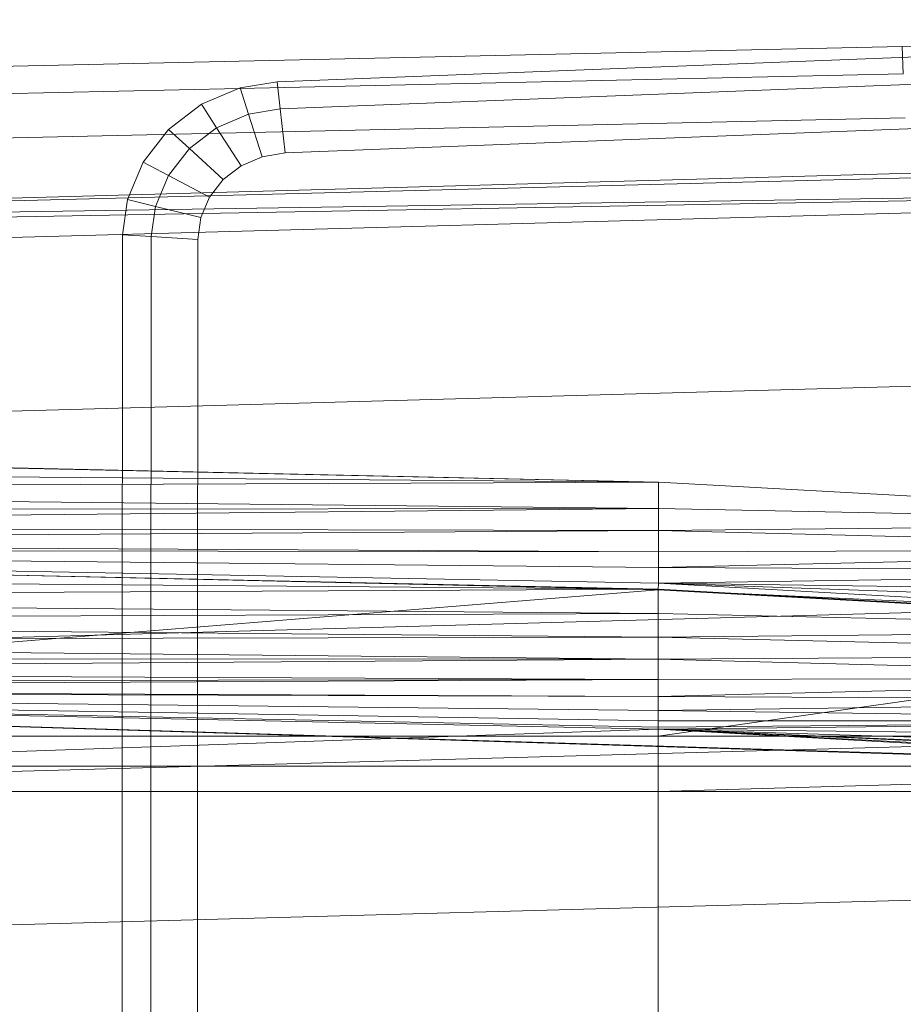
# Model space of a CAD drawing. Header units: metres. Extents: x 391.1 to 427.5, y 12.7 to 28.4.
# Tile 58 of 135: x 407.736 to 407.872, y 26.345 to 26.498. Entities that reach past the tile are written whole.
import ezdxf

# ---------------------------------------------------------------- set-up
doc = ezdxf.new("R2010")
doc.units = ezdxf.units.M
doc.layers.add('A-DETL-____-MBND', color=7, linetype='Continuous', lineweight=18)
doc.layers.add('A-GENM-____-OTLN', color=7, linetype='Continuous', lineweight=18)

# ---------------------------------------------------------------- blocks, each defined once
blk = doc.blocks.new('Family - LONDR55-XX_ZZ-ARQ-CAA-M3D-Londres55-154724-04_PCI_P1')
at = {"layer": 'A-DETL-____-MBND', "color": 253, "true_color": 0xaaaaaa}
for p, q in [((0.02769, 0.72747), (0.02057, 0.40793)), ((0.02769, 0.72747), (0.02057, 0.40793)), ((0.03191, 0.72725), (0.02479, 0.40776)), ((0.03191, 0.72725), (0.02479, 0.40776)), ((0.03874, 0.72691), (0.03162, 0.40749)), ((0.03874, 0.72691), (0.03162, 0.40749)), ((0.03494, 0.21652), (0.04902, 0.7262)), ((0.04902, 0.7262), (0.03612, 0.21652)), ((0.04902, 0.7262), (0.04107, 0.21652)), ((0.0502, 0.7262), (0.04107, 0.21652)), ((0.05515, 0.7262), (0.04107, 0.21652)), ((0.08204, 0.7262), (0.06796, 0.21652)), ((0.08802, 0.44565), (0.08189, 0.7262)), ((0.10461, 0.44571), (0.09848, 0.7262)), ((0.11707, 0.7262), (0.10299, 0.21652)), ((0.13782, 0.7262), (0.12375, 0.21652)), ((0.16159, 0.7262), (0.14752, 0.21652)), ((0.08202, 0.72555), (0.08802, 0.44565)), ((0.08202, 0.72555), (0.08802, 0.44565)), ((0.08578, 0.72555), (0.08802, 0.44565)), ((0.08578, 0.72555), (0.08802, 0.44565)), ((0.0892, 0.72555), (0.08802, 0.44565)), ((0.08802, 0.44565), (0.0892, 0.72555)), ((0.0892, 0.72555), (0.09212, 0.44566)), ((0.0892, 0.72555), (0.09212, 0.44566)), ((0.09248, 0.72555), (0.09212, 0.44566)), ((0.09212, 0.44566), (0.09248, 0.72555)), ((0.09212, 0.44566), (0.09491, 0.72555)), ((0.09212, 0.44566), (0.09491, 0.72555)), ((0.09491, 0.72555), (0.09554, 0.44566)), ((0.09491, 0.72555), (0.09554, 0.44566)), ((0.09737, 0.72555), (0.09554, 0.44566)), ((0.09554, 0.44566), (0.09737, 0.72555)), ((0.09737, 0.72555), (0.09882, 0.44566)), ((0.09737, 0.72555), (0.09882, 0.44566)), ((0.09837, 0.72555), (0.09882, 0.44566)), ((0.09837, 0.72555), (0.10126, 0.44566)), ((0.09837, 0.72555), (0.09882, 0.44566)), ((0.09837, 0.72555), (0.10371, 0.44566)), ((0.09837, 0.72555), (0.10126, 0.44566)), ((0.09837, 0.72555), (0.10471, 0.44572)), ((0.09837, 0.72555), (0.10371, 0.44566)), ((0.09837, 0.72555), (0.10471, 0.44572)), ((0.09861, 0.7256), (0.10461, 0.44571)), ((0.09861, 0.7256), (0.10461, 0.44571)), ((0.10238, 0.7256), (0.10461, 0.44571)), ((0.10238, 0.7256), (0.10461, 0.44571)), ((0.10604, 0.7256), (0.10461, 0.44571)), ((0.10461, 0.44571), (0.10604, 0.7256)), ((0.12737, 0.72561), (0.10471, 0.44572)), ((0.10471, 0.44572), (0.12737, 0.72561)), ((0.10604, 0.7256), (0.10839, 0.44571)), ((0.10604, 0.7256), (0.10839, 0.44571)), ((0.10947, 0.7256), (0.10839, 0.44571)), ((0.10839, 0.44571), (0.10947, 0.7256)), ((0.10947, 0.7256), (0.11204, 0.44571)), ((0.10947, 0.7256), (0.11204, 0.44571)), ((0.11257, 0.7256), (0.11204, 0.44571)), ((0.11204, 0.44571), (0.11257, 0.7256)), ((0.11257, 0.7256), (0.11547, 0.44571)), ((0.11257, 0.7256), (0.11547, 0.44571)), ((0.11525, 0.7256), (0.11547, 0.44571)), ((0.11525, 0.7256), (0.11547, 0.44571)), ((0.11742, 0.7256), (0.11547, 0.44571)), ((0.11547, 0.44571), (0.11742, 0.7256)), ((0.11742, 0.7256), (0.11858, 0.44571)), ((0.11742, 0.7256), (0.11858, 0.44571)), ((0.11902, 0.7256), (0.11858, 0.44571)), ((0.11858, 0.44571), (0.11902, 0.7256)), ((0.11858, 0.44571), (0.12, 0.7256)), ((0.11858, 0.44571), (0.12, 0.7256)), ((0.12, 0.7256), (0.12125, 0.44571)), ((0.12, 0.7256), (0.12125, 0.44571)), ((0.12032, 0.7256), (0.12632, 0.44571)), ((0.12032, 0.7256), (0.12125, 0.44571)), ((0.12032, 0.7256), (0.12343, 0.44571)), ((0.12032, 0.7256), (0.12125, 0.44571)), ((0.12032, 0.7256), (0.12503, 0.44571)), ((0.12032, 0.7256), (0.12343, 0.44571)), ((0.12032, 0.7256), (0.12601, 0.44571)), ((0.12032, 0.7256), (0.12503, 0.44571)), ((0.12032, 0.7256), (0.12632, 0.44571)), ((0.12032, 0.7256), (0.12601, 0.44571)), ((0.12032, 0.7256), (0.12632, 0.44571)), ((0.12032, 0.7256), (0.13594, 0.21593)), ((0.12032, 0.7256), (0.12632, 0.44571)), ((0.12032, 0.7256), (0.13594, 0.21593)), ((0.12032, 0.7256), (0.13646, 0.2042)), ((0.13594, 0.72561), (0.12632, 0.44571)), ((0.12632, 0.44571), (0.13594, 0.72561)), ((0.12737, 0.72561), (0.12737, 0.44571)), ((0.12737, 0.72561), (0.12737, 0.44571)), ((0.13205, 0.72561), (0.13205, 0.44571)), ((0.13205, 0.72561), (0.13205, 0.44571)), ((0.13594, 0.72561), (0.13594, 0.44571)), ((0.13594, 0.72561), (0.13594, 0.44571)), ((0.13594, 0.44571), (0.13594, 0.72561)), ((0.13594, 0.72561), (0.13594, 0.44571)), ((0.03847, 0.52548), (0.04426, 0.52793)), ((0.03847, 0.52548), (0.04426, 0.52793)), ((0.04426, 0.52793), (0.04975, 0.52867)), ((0.04426, 0.52793), (0.04975, 0.52867)), ((0.04426, 0.52793), (0.04534, 0.52359)), ((0.04534, 0.52359), (0.04426, 0.52793)), ((0.04975, 0.52867), (0.12668, 0.52871)), ((0.04975, 0.52867), (0.12668, 0.52871)), ((0.04975, 0.52867), (0.05002, 0.52422)), ((0.05002, 0.52422), (0.04975, 0.52867)), ((0.12668, 0.52871), (0.27914, 0.52871)), ((0.12668, 0.52871), (0.27914, 0.52871)), ((0.03345, 0.52157), (0.03847, 0.52548)), ((0.03345, 0.52157), (0.03847, 0.52548)), ((0.03847, 0.52548), (0.04055, 0.52156)), ((0.04055, 0.52156), (0.03847, 0.52548)), ((0.04055, 0.52156), (0.04534, 0.52359)), ((0.04055, 0.52156), (0.04534, 0.52359)), ((0.04534, 0.52359), (0.05002, 0.52422)), ((0.04534, 0.52359), (0.05002, 0.52422)), ((0.04534, 0.52359), (0.04707, 0.51657)), ((0.04707, 0.51657), (0.04534, 0.52359)), ((0.05002, 0.52422), (0.12668, 0.52427)), ((0.05002, 0.52422), (0.12668, 0.52427)), ((0.05002, 0.52422), (0.05045, 0.51703)), ((0.05045, 0.51703), (0.05002, 0.52422)), ((0.12668, 0.52427), (0.27914, 0.52427)), ((0.12668, 0.52427), (0.27914, 0.52427)), ((0.02953, 0.51645), (0.03345, 0.52157)), ((0.02953, 0.51645), (0.03345, 0.52157)), ((0.03345, 0.52157), (0.0364, 0.51833)), ((0.0364, 0.51833), (0.03345, 0.52157)), ((0.0364, 0.51833), (0.04055, 0.52156)), ((0.0364, 0.51833), (0.04055, 0.52156)), ((0.04055, 0.52156), (0.04391, 0.51523)), ((0.04391, 0.51523), (0.04055, 0.52156)), ((0.03316, 0.5141), (0.0364, 0.51833)), ((0.03316, 0.5141), (0.0364, 0.51833)), ((0.0364, 0.51833), (0.04118, 0.5131)), ((0.04118, 0.5131), (0.0364, 0.51833)), ((0.05045, 0.51703), (0.04707, 0.51657)), ((0.05045, 0.51703), (0.04707, 0.51657)), ((0.04707, 0.51657), (0.05045, 0.51703)), ((0.05045, 0.51703), (0.04707, 0.51657)), ((0.12668, 0.51707), (0.05045, 0.51703)), ((0.12668, 0.51707), (0.05045, 0.51703)), ((0.05045, 0.51703), (0.12668, 0.51707)), ((0.12668, 0.51707), (0.05045, 0.51703)), ((0.27914, 0.51707), (0.12668, 0.51707)), ((0.27914, 0.51707), (0.12668, 0.51707)), ((0.12668, 0.51707), (0.27914, 0.51707)), ((0.27914, 0.51707), (0.12668, 0.51707)), ((0.02697, 0.51046), (0.02953, 0.51645)), ((0.02697, 0.51046), (0.02953, 0.51645)), ((0.02953, 0.51645), (0.03316, 0.5141)), ((0.03316, 0.5141), (0.02953, 0.51645)), ((0.04707, 0.51657), (0.04391, 0.51523)), ((0.04707, 0.51657), (0.04391, 0.51523)), ((0.04391, 0.51523), (0.04707, 0.51657)), ((0.04707, 0.51657), (0.04391, 0.51523)), ((0.03104, 0.50915), (0.03316, 0.5141)), ((0.03104, 0.50915), (0.03316, 0.5141)), ((0.03316, 0.5141), (0.03904, 0.51031)), ((0.03904, 0.51031), (0.03316, 0.5141)), ((0.04391, 0.51523), (0.04118, 0.5131)), ((0.04391, 0.51523), (0.04118, 0.5131)), ((0.04118, 0.5131), (0.04391, 0.51523)), ((0.04391, 0.51523), (0.04118, 0.5131)), ((0.04118, 0.5131), (0.03904, 0.51031)), ((0.04118, 0.5131), (0.03904, 0.51031)), ((0.03904, 0.51031), (0.04118, 0.5131)), ((0.04118, 0.5131), (0.03904, 0.51031)), ((0.02604, 0.50472), (0.02697, 0.51046)), ((0.02604, 0.50472), (0.02697, 0.51046)), ((0.02697, 0.51046), (0.03104, 0.50915)), ((0.03104, 0.50915), (0.02697, 0.51046)), ((0.03904, 0.51031), (0.03764, 0.50704)), ((0.03904, 0.51031), (0.03764, 0.50704)), ((0.03764, 0.50704), (0.03904, 0.51031)), ((0.03904, 0.51031), (0.03764, 0.50704)), ((0.03025, 0.50425), (0.03104, 0.50915)), ((0.03025, 0.50425), (0.03104, 0.50915)), ((0.03104, 0.50915), (0.03764, 0.50704)), ((0.03764, 0.50704), (0.03104, 0.50915)), ((0.03764, 0.50704), (0.03707, 0.5035)), ((0.03764, 0.50704), (0.03707, 0.5035)), ((0.03707, 0.5035), (0.03764, 0.50704)), ((0.03764, 0.50704), (0.03707, 0.5035)), ((0.01865, 0.31422), (0.02604, 0.50472)), ((0.01865, 0.31422), (0.02604, 0.50472)), ((0.02604, 0.50472), (0.03025, 0.50425)), ((0.03025, 0.50425), (0.02604, 0.50472)), ((0.02287, 0.31404), (0.03025, 0.50425)), ((0.02287, 0.31404), (0.03025, 0.50425)), ((0.03707, 0.5035), (0.0297, 0.31375)), ((0.03707, 0.5035), (0.0297, 0.31375)), ((0.0297, 0.31375), (0.03707, 0.5035)), ((0.03707, 0.5035), (0.0297, 0.31375)), ((0.03025, 0.50425), (0.03707, 0.5035)), ((0.03707, 0.5035), (0.03025, 0.50425)), ((0.08802, 0.44565), (0.09212, 0.44566)), ((0.08802, 0.44565), (0.09212, 0.44566)), ((0.08802, 0.44565), (0.09437, 0.33076)), ((0.09212, 0.44566), (0.09437, 0.33076)), ((0.09212, 0.44566), (0.09554, 0.44566)), ((0.09212, 0.44566), (0.09437, 0.33076)), ((0.09212, 0.44566), (0.09554, 0.44566)), ((0.09554, 0.44566), (0.09437, 0.33076)), ((0.09437, 0.33076), (0.09554, 0.44566)), ((0.09554, 0.44566), (0.09846, 0.33077)), ((0.09554, 0.44566), (0.09882, 0.44566)), ((0.09554, 0.44566), (0.09882, 0.44566)), ((0.09554, 0.44566), (0.09846, 0.33077)), ((0.09882, 0.44566), (0.09846, 0.33077)), ((0.09846, 0.33077), (0.09882, 0.44566)), ((0.09846, 0.33077), (0.10126, 0.44566)), ((0.09846, 0.33077), (0.10126, 0.44566)), ((0.10126, 0.44566), (0.09882, 0.44566)), ((0.09882, 0.44566), (0.10126, 0.44566)), ((0.10371, 0.44566), (0.10126, 0.44566)), ((0.10126, 0.44566), (0.10188, 0.33077)), ((0.10126, 0.44566), (0.10371, 0.44566)), ((0.10126, 0.44566), (0.10188, 0.33077)), ((0.10371, 0.44566), (0.10188, 0.33077)), ((0.10188, 0.33077), (0.10371, 0.44566)), ((0.10471, 0.44572), (0.10371, 0.44566)), ((0.10371, 0.44566), (0.10471, 0.44572)), ((0.10371, 0.44566), (0.10516, 0.33077)), ((0.10371, 0.44566), (0.11005, 0.33077)), ((0.10371, 0.44566), (0.1076, 0.33077)), ((0.10371, 0.44566), (0.10516, 0.33077)), ((0.10371, 0.44566), (0.11005, 0.33077)), ((0.10371, 0.44566), (0.1076, 0.33077)), ((0.10461, 0.44571), (0.10839, 0.44571)), ((0.10461, 0.44571), (0.10839, 0.44571)), ((0.10461, 0.44571), (0.11096, 0.33082)), ((0.10471, 0.44572), (0.11005, 0.33077)), ((0.10471, 0.44572), (0.11105, 0.33082)), ((0.10471, 0.44572), (0.11005, 0.33077)), ((0.10471, 0.44572), (0.12737, 0.44571)), ((0.10471, 0.44572), (0.11105, 0.33082)), ((0.10471, 0.44572), (0.12737, 0.44571)), ((0.10839, 0.44571), (0.11096, 0.33082)), ((0.10839, 0.44571), (0.11204, 0.44571)), ((0.10839, 0.44571), (0.11204, 0.44571)), ((0.10839, 0.44571), (0.11096, 0.33082)), ((0.11204, 0.44571), (0.11096, 0.33082)), ((0.11096, 0.33082), (0.11204, 0.44571)), ((0.12737, 0.44571), (0.11105, 0.33082)), ((0.11105, 0.33082), (0.12737, 0.44571)), ((0.11204, 0.44571), (0.11473, 0.33082)), ((0.11204, 0.44571), (0.11547, 0.44571)), ((0.11204, 0.44571), (0.11547, 0.44571)), ((0.11204, 0.44571), (0.11473, 0.33082)), ((0.11547, 0.44571), (0.11473, 0.33082)), ((0.11473, 0.33082), (0.11547, 0.44571)), ((0.11547, 0.44571), (0.11839, 0.33082)), ((0.11547, 0.44571), (0.11858, 0.44571)), ((0.11547, 0.44571), (0.11858, 0.44571)), ((0.11547, 0.44571), (0.11839, 0.33082)), ((0.11858, 0.44571), (0.11839, 0.33082)), ((0.11839, 0.33082), (0.11858, 0.44571)), ((0.11839, 0.33082), (0.12125, 0.44571)), ((0.11839, 0.33082), (0.12125, 0.44571)), ((0.11858, 0.44571), (0.12125, 0.44571)), ((0.11858, 0.44571), (0.12125, 0.44571)), ((0.12125, 0.44571), (0.12182, 0.33082)), ((0.12343, 0.44571), (0.12125, 0.44571)), ((0.12125, 0.44571), (0.12343, 0.44571)), ((0.12125, 0.44571), (0.12182, 0.33082)), ((0.12343, 0.44571), (0.12182, 0.33082)), ((0.12182, 0.33082), (0.12343, 0.44571)), ((0.12503, 0.44571), (0.12343, 0.44571)), ((0.12343, 0.44571), (0.12492, 0.33082)), ((0.12343, 0.44571), (0.12503, 0.44571)), ((0.12343, 0.44571), (0.12492, 0.33082)), ((0.12503, 0.44571), (0.12492, 0.33082)), ((0.12492, 0.33082), (0.12503, 0.44571)), ((0.12492, 0.33082), (0.12601, 0.44571)), ((0.12492, 0.33082), (0.12601, 0.44571)), ((0.12492, 0.33082), (0.12632, 0.44571)), ((0.12492, 0.33082), (0.12632, 0.44571)), ((0.12601, 0.44571), (0.12503, 0.44571)), ((0.12503, 0.44571), (0.12601, 0.44571)), ((0.12632, 0.44571), (0.12601, 0.44571)), ((0.12601, 0.44571), (0.12632, 0.44571)), ((0.12632, 0.44571), (0.13266, 0.33082)), ((0.12632, 0.44571), (0.1276, 0.33082)), ((0.12632, 0.44571), (0.12977, 0.33082)), ((0.12632, 0.44571), (0.1276, 0.33082)), ((0.12632, 0.44571), (0.13137, 0.33082)), ((0.12632, 0.44571), (0.12977, 0.33082)), ((0.12632, 0.44571), (0.13235, 0.33082)), ((0.12632, 0.44571), (0.13137, 0.33082)), ((0.12632, 0.44571), (0.13266, 0.33082)), ((0.12632, 0.44571), (0.13235, 0.33082)), ((0.12632, 0.44571), (0.13594, 0.21593)), ((0.12632, 0.44571), (0.13266, 0.33082)), ((0.12632, 0.44571), (0.13594, 0.21593)), ((0.12632, 0.44571), (0.13594, 0.44571)), ((0.12632, 0.44571), (0.13266, 0.33082)), ((0.12632, 0.44571), (0.13594, 0.44571)), ((0.12737, 0.44571), (0.12737, 0.33082)), ((0.12737, 0.44571), (0.13205, 0.44571)), ((0.12737, 0.44571), (0.13205, 0.44571)), ((0.12737, 0.44571), (0.12737, 0.33082)), ((0.13205, 0.44571), (0.13205, 0.33082)), ((0.13594, 0.44571), (0.13205, 0.44571)), ((0.13205, 0.44571), (0.13205, 0.33082)), ((0.13205, 0.44571), (0.13594, 0.44571)), ((0.13594, 0.44571), (0.13266, 0.33082)), ((0.13594, 0.44571), (0.13266, 0.33082)), ((0.13594, 0.44571), (0.13594, 0.33082)), ((0.13594, 0.44571), (0.27003, 0.44571)), ((0.13594, 0.44571), (0.27003, 0.44571)), ((0.13594, 0.44571), (0.13594, 0.33082)), ((0.13594, 0.33082), (0.13594, 0.44571)), ((0.13594, 0.44571), (0.27003, 0.44571)), ((0.13594, 0.44571), (0.27003, 0.44571)), ((0.13594, 0.44571), (0.13594, 0.33082)), ((0.02057, 0.40793), (0.01643, 0.25093)), ((0.02057, 0.40793), (0.01643, 0.25093)), ((0.02057, 0.40793), (0.02479, 0.40776)), ((0.02479, 0.40776), (0.02057, 0.40793))]:
    blk.add_line(p, q, dxfattribs=at)
blk = doc.blocks.new('Family - Inodor P1-154803-04_PCI_P1')
at = {"extrusion": (0, 0, -1), "zscale": -1, "rotation": 180}
blk.add_blockref('Family - LONDR55-XX_ZZ-ARQ-CAA-M3D-Londres55-154724-04_PCI_P1', (0, 0), dxfattribs=at)
blk = doc.blocks.new('LONDR55-XX_ZZ-ARQ-CAA-M3D-Londres55_ifc-1-04_PCI_P1')
at = {"layer": 'A-GENM-____-OTLN', "color": 253, "lineweight": 18, "true_color": 0xaaaaaa, "rotation": 270}
blk.add_blockref('Family - Inodor P1-154803-04_PCI_P1', (408.28015, 26.51417), dxfattribs=at)

msp = doc.modelspace()

# ---------------------------------------------------------------- block references
at = {"lineweight": 5}
msp.add_blockref('LONDR55-XX_ZZ-ARQ-CAA-M3D-Londres55_ifc-1-04_PCI_P1', (0, 0), dxfattribs=at)

doc.saveas('drawing.dxf')
